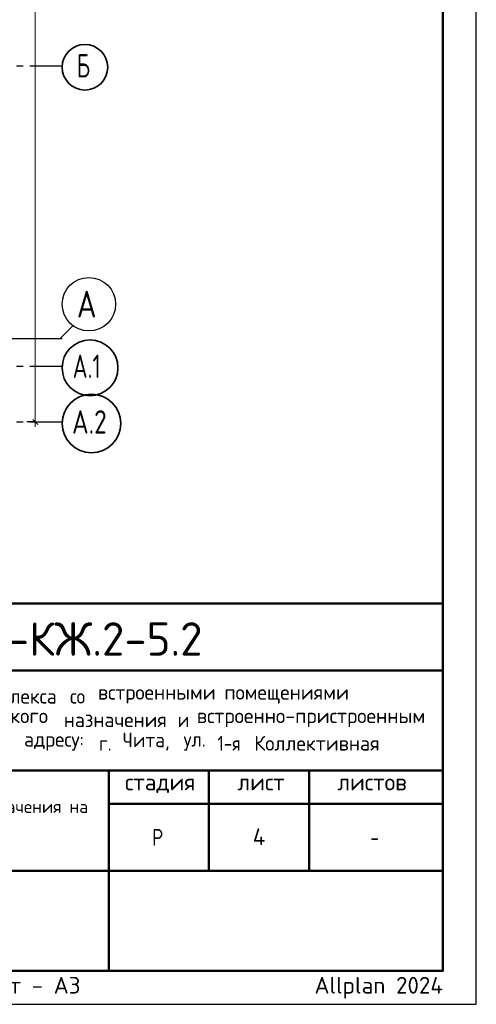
# Model space of a CAD drawing. Header units: millimetres. Extents: x 0 to 50400, y -76 to 35640.
# Tile 7 of 10: x 42201 to 50400, y 0 to 17689. Entities that reach past the tile are written whole.
import ezdxf

# ---------------------------------------------------------------- set-up
doc = ezdxf.new("R2010")
doc.units = ezdxf.units.MM
doc.linetypes.add('______5', pattern=[1320, 960, -120, 120, -120])
for name, color, linetype, lineweight in [('Standard', 7, 'Continuous', 25), ('Надписи', 7, 'Continuous', 25), ('Размерная линия_ общее', 7, 'Continuous', 13)]:
    doc.layers.add(name, color=color, linetype=linetype, lineweight=lineweight)
doc.layers.add('Оси', color=7, linetype='______5', true_color=0x656565)
doc.styles.add('ISOCPEUR', font='txt')

msp = doc.modelspace()

# ---------------------------------------------------------------- linework, layer by layer
at = {"layer": 'Standard', "color": 7, "linetype": 'Continuous', "lineweight": 50, "transparency": 33554687}
for p, q in [((27600, 7200), (49800, 7200)), ((35400, 6000), (49800, 6000)), ((35400, 4200), (49800, 4200)), ((43800, 2400), (43800, 4200)), ((45600, 2400), (45600, 4200)), ((47400, 2400), (47400, 4200)), ((43800, 3600), (49800, 3600)), ((35400, 2400), (49800, 2400)), ((43800, 600), (43800, 2400)), ((43800, 600), (43800, 2400))]:
    msp.add_line(p, q, dxfattribs=at)
at = {"layer": 'Standard', "color": 7, "linetype": 'Continuous', "lineweight": 25, "transparency": 33554687}
for p, q in [((49800, 600), (49800, 7200)), ((27600, 600), (49800, 600)), ((27600, 600), (49800, 600)), ((27600, 600), (49800, 600))]:
    msp.add_line(p, q, dxfattribs=at)
msp.add_lwpolyline([(0, 0), (50400, 0), (50400, 35640), (0, 35640), (0, 0)], close=True, dxfattribs=at)
at = {"layer": 'Standard', "color": 7, "linetype": 'Continuous', "lineweight": 50, "transparency": 33554687}
msp.add_lwpolyline([(2400, 35040), (49800, 35040), (49800, 600), (2400, 600), (2400, 35040)], close=True, dxfattribs=at)
at = {"layer": 'Оси', "color": 8, "linetype": '______5', "lineweight": -3, "transparency": 33554687}
for p, q in [((8065, 16862), (42963, 16862)), ((8065, 11962), (42963, 11962)), ((8065, 11462), (42963, 11462)), ((8065, 10462), (42963, 10462))]:
    msp.add_line(p, q, dxfattribs=at)
at = {"layer": 'Оси', "color": 7, "linetype": 'Continuous', "lineweight": 25, "transparency": 33554687}
msp.add_lwpolyline([(40928, 11962), (42928, 11962), (43163, 12197)], dxfattribs=at)
at = {"layer": 'Оси', "color": 7, "linetype": 'Continuous', "lineweight": 35, "transparency": 33554687}
for centre, radius in [((43372, 16835), 409), ((43464, 11435), 501), ((43490, 10435), 527)]:
    msp.add_circle(centre, radius, dxfattribs=at)
at = {"layer": 'Оси', "color": 7, "linetype": 'Continuous', "lineweight": 25, "transparency": 33554687}
msp.add_circle((43443, 12578), 480, dxfattribs=at)
at = {"layer": 'Размерная линия_ общее', "color": 7, "linetype": 'Continuous', "lineweight": -3, "transparency": 33554687}
for q in [(42330, 10462), (42630, 10462), (42648, 10462)]:
    msp.add_line((42480, 10462), q, dxfattribs=at)
at = {"layer": 'Размерная линия_ общее', "color": 7, "linetype": 'Continuous', "lineweight": 25, "transparency": 33554687}
msp.add_line((42525, 10417), (42435, 10507), dxfattribs=at)
at = {"layer": 'Размерная линия_ общее', "color": 7, "linetype": 'Continuous', "lineweight": 13, "transparency": 33554687}
msp.add_line((42480, 10462), (42480, 10372), dxfattribs=at)
msp.add_lwpolyline([(42480, 10462), (42480, 20945), (42480, 20945), (42480, 32362)], dxfattribs=at)

# ---------------------------------------------------------------- texts
at = {"layer": 'Standard', "color": 7, "linetype": 'Continuous', "lineweight": 50, "transparency": 33554687, "insert": (39882, 6262), "char_height": 600, "width": 6049.91, "attachment_point": 7, "style": 'ISOCPEUR'}
msp.add_mtext('\\W0.98;24-04-КЖ.2-5.2', dxfattribs=at)
at = {"layer": 'Standard', "color": 7, "linetype": 'Continuous', "lineweight": 25, "transparency": 33554687, "attachment_point": 7, "style": 'ISOCPEUR'}
for s, insert, char_height, width in [('\\W0.97;комплекса ', (41257, 5402), 264, 1975.29), ('\\W0.90;со ', (43105, 5402), 264, 620.97), ('\\W0.98;встроенными ', (43607, 5402), 264, 2398.16), ('\\W0.98;помещениями', (45877, 5402), 264, 2292.21), ('\\W0.98;коммерческого ', (40406, 4980), 264, 2714.91), ('\\W0.97;назначения ', (42993, 4980), 264, 2173.24), ('\\W0.87;и ', (45039, 4980), 264, 457.46), ('\\W0.99;встроенно-пристроенным', (45382, 4980), 264, 4298.92), ('\\W0.95;Чита, ', (44049, 4557), 264, 1221.07), ('\\W0.86;1-я ', (45752, 4557), 264, 773.52), ('\\W0.98;Коллективная', (46412, 4557), 264, 2450.61), ('\\W0.96;адресу: ', (42280, 4557), 264, 1472.67), ('\\W0.89;г. ', (43627, 4557), 264, 539.49), ('\\W0.92;ул. ', (45145, 4557), 264, 728.23), ('\\W0.99;стадия    лист     листов', (44091, 3795), 300, 5247.11), ('\\W0.80;Р', (44580, 2850), 300, 359.84), ('\\W0.78;-', (48495, 2850), 300, 326.39)]:
    msp.add_mtext(s, dxfattribs=dict(at, insert=insert, char_height=char_height, width=width))
at = {"layer": 'Standard', "color": 7, "linetype": 'Continuous', "lineweight": 18, "transparency": 33554687, "insert": (35570, 3376), "char_height": 228, "width": 8168.16, "attachment_point": 7, "style": 'ISOCPEUR'}
msp.add_mtext('\\W0.99;общественно-делового и коммерческого назначения на', dxfattribs=at)
at = {"layer": 'Standard', "color": 8, "linetype": 'Continuous', "lineweight": 13, "transparency": 33554687, "insert": (49800, 297), "char_height": 300, "width": 14099.36, "attachment_point": 6, "style": 'ISOCPEUR'}
msp.add_mtext('\\A1;{\\fISOCPEUR|i0|b0;\\H300.000000;\\W1.000000;\\C8;Копировал                  формат - А3                      Allplan 2024}\\P', dxfattribs=at)
at = {"layer": 'Надписи', "color": 7, "linetype": 'Continuous', "lineweight": 13, "transparency": 33554687, "insert": (46500, 3012), "char_height": 300, "width": 360, "attachment_point": 5, "style": 'ISOCPEUR'}
msp.add_mtext('\\A1;{\\fISOCPEUR|i0|b0;\\H300.000000;\\W1.000000;\\C7;4}\\P', dxfattribs=at)
at = {"layer": 'Оси', "color": 7, "linetype": 'Continuous', "lineweight": 35, "transparency": 33554687, "attachment_point": 7, "style": 'ISOCPEUR'}
for s, insert, char_height, width in [('\\W0.70;Б', (43225, 16652), 420, 440.78), ('\\W0.82;А', (43227, 12338), 480, 628.23), ('\\W0.71;А.1', (43152, 11252), 420, 773.25), ('\\W0.79;А.2', (43141, 10252), 420, 864)]:
    msp.add_mtext(s, dxfattribs=dict(at, insert=insert, char_height=char_height, width=width))

doc.saveas('drawing.dxf')
